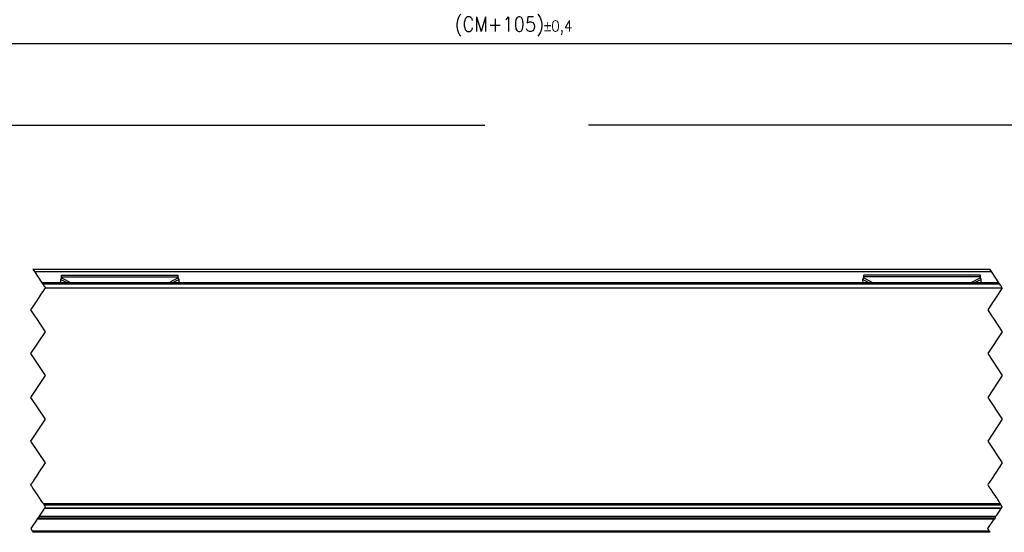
# Model space of a CAD drawing. Header units: millimetres. Extents: x -418 to 1275, y -151 to 443.
# Tile 12 of 47: x -32 to 103, y 24 to 95. Entities that reach past the tile are written whole.
import ezdxf

# ---------------------------------------------------------------- set-up
doc = ezdxf.new("R2010")
doc.units = ezdxf.units.MM
doc.linetypes.add('DOT_CENTER', pattern=[14, 12, -1, 0, -1])
doc.layers.add('1', color=7, linetype='Continuous')
doc.styles.add('CONVERTER_12', font='txt.shx', dxfattribs={"width": 0.9})
doc.dimstyles.new('ME10_DIM_25', dxfattribs={"dimtxt": 2, "dimasz": 2, "dimexe": 1, "dimexo": 1, "dimgap": 1, "dimtad": 1, "dimdsep": 46, "dimtxsty": 'CONVERTER_12', "dimsah": 1, "dimcen": 0.09, "dimclrd": 2, "dimclre": 2, "dimclrt": 2, "dimadec": 0, "dimazin": 0, "dimtol": 1, "dimtp": 0.4, "dimtm": 0.4, "dimtfac": 0.75, "dimtdec": 0, "dimtix": 1, "dimtmove": 0, "dimatfit": 3, "dimfxl": 1, "dimtolj": 1, "dimtzin": 0, "dimarcsym": 0})
doc.dimstyles.get("Standard").update_dxf_attribs({"dimtxt": 0.18, "dimasz": 0.18, "dimexe": 0.18, "dimexo": 0.0625, "dimgap": 0.09, "dimtad": 0, "dimtih": 1, "dimtoh": 1, "dimdec": 4, "dimzin": 0, "dimdsep": 46, "dimtxsty": 'Standard', "dimcen": 0.09, "dimadec": 0, "dimazin": 0, "dimtfac": 1, "dimtdec": 4, "dimtofl": 0, "dimtmove": 0, "dimatfit": 3, "dimfxl": 1, "dimtolj": 1, "dimtzin": 0, "dimarcsym": 0})

# ---------------------------------------------------------------- blocks, each defined once
blk = doc.blocks.new('SOPORTE_SV2__16', base_point=(-193.4, 24.25))
at = {"color": 7, "linetype": 'Continuous'}
for p, q in [((-29.85, 60.35), (101.37, 60.35)), ((-25.9, 59.52), (-9.9, 59.52)), ((-25.9, 59.3), (-25.9, 59.52)), ((-9.9, 59.3), (-9.9, 59.52)), ((100.1, 59.52), (84.1, 59.52)), ((84.1, 59.3), (84.1, 59.52)), ((100.1, 59.3), (100.1, 59.52)), ((-26.01, 58.92), (-25.9, 59.13)), ((-26, 58.45), (-26.01, 58.92)), ((-25.9, 59.13), (-25.9, 59.3)), ((-9.9, 59.13), (-9.9, 59.3)), ((-9.79, 58.92), (-9.9, 59.13)), ((-9.8, 58.45), (-9.79, 58.92)), ((83.99, 58.92), (84.1, 59.13)), ((84, 58.45), (83.99, 58.92)), ((84.1, 59.13), (84.1, 59.3)), ((100.1, 59.13), (100.1, 59.3)), ((100.21, 58.92), (100.1, 59.13)), ((100.2, 58.45), (100.21, 58.92)), ((-29.12, 26.25), (102.1, 26.25)), ((101.43, 24.25), (-29.78, 24.25))]:
    blk.add_line(p, q, dxfattribs=at)
at = {"color": 2, "linetype": 'DOT_CENTER'}
for p, q in [((-29.85, 60.35), (-29.62, 59.99)), ((-29.62, 59.99), (-28.59, 58.45)), ((101.6, 59.99), (101.37, 60.35)), ((102.63, 58.45), (101.6, 59.99)), ((-28.59, 58.45), (-28.48, 58.29)), ((-28.45, 58.25), (-28.32, 58.05)), ((102.73, 58.29), (102.63, 58.45)), ((102.76, 58.25), (102.73, 58.29)), ((102.9, 58.05), (102.76, 58.25)), ((-29.32, 55.95), (-28.59, 57.04)), ((-28.59, 57.05), (-28.45, 57.25)), ((-28.59, 57.04), (-28.59, 57.05)), ((-28.45, 57.25), (-28.12, 57.75)), ((-28.32, 58.05), (-28.25, 57.95)), ((-28.25, 57.95), (-28.12, 57.75)), ((102.62, 57.04), (101.9, 55.95)), ((102.63, 57.05), (102.62, 57.04)), ((102.76, 57.25), (102.63, 57.05)), ((103.1, 57.75), (102.76, 57.25)), ((102.97, 57.95), (102.9, 58.05)), ((103.1, 57.75), (102.97, 57.95)), ((-30.12, 54.75), (-29.59, 55.55)), ((-29.59, 55.55), (-29.45, 55.75)), ((101.63, 55.55), (101.1, 54.75)), ((101.76, 55.75), (101.63, 55.55)), ((-29.58, 53.95), (-30.12, 54.75)), ((101.1, 54.75), (101.63, 53.95)), ((-29.45, 53.75), (-29.58, 53.95)), ((-29.32, 53.55), (-29.45, 53.75)), ((-28.12, 51.75), (-29.32, 53.55)), ((101.63, 53.95), (101.77, 53.75)), ((101.77, 53.75), (101.9, 53.55)), ((101.9, 53.55), (103.1, 51.75)), ((-30.12, 48.75), (-28.12, 51.75)), ((103.1, 51.75), (101.1, 48.75)), ((-28.12, 45.75), (-30.12, 48.75)), ((101.1, 48.75), (103.1, 45.75)), ((-30.12, 42.75), (-28.12, 45.75)), ((103.1, 45.75), (101.1, 42.75)), ((-28.12, 39.75), (-30.12, 42.75)), ((101.1, 42.75), (103.1, 39.75)), ((-30.12, 36.75), (-28.12, 39.75)), ((103.1, 39.75), (101.1, 36.75)), ((-28.12, 33.75), (-30.12, 36.75)), ((101.1, 36.75), (103.1, 33.75)), ((-29.05, 32.36), (-28.12, 33.75)), ((103.1, 33.75), (102.17, 32.36)), ((-29.95, 31.01), (-29.9, 31.08)), ((-29.9, 31.08), (-29.87, 31.12)), ((-29.87, 31.12), (-29.77, 31.28)), ((-29.77, 31.28), (-29.47, 31.72)), ((-29.47, 31.72), (-29.31, 31.96)), ((-29.31, 31.96), (-29.18, 32.15)), ((-29.18, 32.15), (-29.09, 32.29)), ((-29.08, 32.32), (-29.09, 32.29)), ((-29.08, 32.32), (-29.05, 32.36)), ((101.32, 31.08), (101.27, 31.01)), ((101.35, 31.12), (101.32, 31.08)), ((101.45, 31.28), (101.35, 31.12)), ((101.74, 31.72), (101.45, 31.28)), ((101.9, 31.96), (101.74, 31.72)), ((102.03, 32.15), (101.9, 31.96)), ((102.12, 32.29), (102.03, 32.15)), ((102.12, 32.29), (102.14, 32.32)), ((102.17, 32.36), (102.14, 32.32)), ((-30.12, 30.75), (-30.04, 30.87)), ((-30.01, 30.59), (-30.12, 30.75)), ((-30.04, 30.87), (-30.01, 30.91)), ((-30.01, 30.91), (-29.99, 30.95)), ((-29.98, 30.55), (-30.01, 30.59)), ((-29.99, 30.95), (-29.95, 31.01)), ((-29.94, 30.49), (-29.98, 30.55)), ((-29.83, 30.32), (-29.94, 30.49)), ((-29.69, 30.11), (-29.83, 30.32)), ((-29.61, 29.99), (-29.69, 30.11)), ((-29.6, 29.96), (-29.61, 29.99)), ((-29.59, 29.95), (-29.6, 29.96)), ((-29.58, 29.94), (-29.59, 29.95)), ((-29.5, 29.81), (-29.58, 29.94)), ((-28.83, 28.82), (-29.5, 29.81)), ((101.18, 30.87), (101.1, 30.75)), ((101.1, 30.75), (101.2, 30.59)), ((101.2, 30.91), (101.18, 30.87)), ((101.23, 30.95), (101.2, 30.91)), ((101.2, 30.59), (101.23, 30.55)), ((101.27, 31.01), (101.23, 30.95)), ((101.23, 30.55), (101.27, 30.49)), ((101.27, 30.49), (101.38, 30.32)), ((101.38, 30.32), (101.53, 30.11)), ((101.53, 30.11), (101.61, 29.99)), ((101.61, 29.99), (101.62, 29.96)), ((101.62, 29.96), (101.63, 29.95)), ((101.63, 29.95), (101.64, 29.94)), ((101.64, 29.94), (101.72, 29.81)), ((101.72, 29.81), (102.38, 28.82)), ((-28.78, 28.73), (-28.83, 28.82)), ((-28.59, 28.46), (-28.78, 28.73)), ((-28.48, 28.3), (-28.59, 28.46)), ((102.38, 28.82), (102.44, 28.73)), ((102.44, 28.73), (102.62, 28.46)), ((102.62, 28.46), (102.73, 28.3)), ((-28.51, 27.16), (-28.89, 26.59)), ((-28.38, 27.36), (-28.51, 27.16)), ((-28.41, 28.19), (-28.48, 28.3)), ((-28.39, 28.15), (-28.41, 28.19)), ((-28.39, 28.15), (-28.38, 28.14)), ((-28.38, 28.14), (-28.27, 27.98)), ((-28.26, 27.54), (-28.38, 27.36)), ((-28.27, 27.98), (-28.26, 27.96)), ((-28.26, 27.96), (-28.18, 27.84)), ((-28.25, 27.55), (-28.26, 27.54)), ((-28.16, 27.68), (-28.25, 27.55)), ((-28.18, 27.84), (-28.12, 27.75)), ((-28.12, 27.75), (-28.16, 27.69)), ((-28.16, 27.69), (-28.16, 27.68)), ((102.33, 26.59), (102.7, 27.16)), ((102.7, 27.16), (102.84, 27.36)), ((102.73, 28.3), (102.8, 28.19)), ((102.8, 28.19), (102.83, 28.15)), ((102.84, 28.14), (102.83, 28.15)), ((102.95, 27.98), (102.84, 28.14)), ((102.84, 27.36), (102.95, 27.54)), ((102.96, 27.96), (102.95, 27.98)), ((102.95, 27.54), (102.97, 27.55)), ((103.04, 27.84), (102.96, 27.96)), ((102.97, 27.55), (103.05, 27.68)), ((103.1, 27.75), (103.04, 27.84)), ((103.05, 27.68), (103.06, 27.69)), ((103.06, 27.69), (103.1, 27.75)), ((-29.25, 26.05), (-30.12, 24.75)), ((-29.25, 26.05), (-29.12, 26.25)), ((-29.04, 26.37), (-29.12, 26.25)), ((-28.98, 26.45), (-29.04, 26.37)), ((-28.89, 26.59), (-28.98, 26.45)), ((101.1, 24.75), (101.96, 26.05)), ((102.1, 26.25), (101.96, 26.05)), ((102.1, 26.25), (102.17, 26.37)), ((102.17, 26.37), (102.23, 26.45)), ((102.23, 26.45), (102.33, 26.59)), ((-30.12, 24.75), (-29.92, 24.45)), ((-29.92, 24.45), (-29.78, 24.25)), ((101.3, 24.45), (101.1, 24.75)), ((101.43, 24.25), (101.3, 24.45))]:
    blk.add_line(p, q, dxfattribs=at)
at = {"color": 3, "linetype": 'Continuous'}
for p, q in [((-29.62, 59.99), (101.6, 59.99)), ((-26.01, 58.92), (-25.1, 58.45)), ((-25.9, 59.3), (-9.9, 59.3)), ((-25.9, 59.13), (-24.59, 58.45)), ((-9.9, 59.13), (-11.21, 58.45)), ((-9.79, 58.92), (-10.7, 58.45)), ((83.99, 58.92), (84.9, 58.45)), ((100.1, 59.3), (84.1, 59.3)), ((84.1, 59.13), (85.41, 58.45)), ((95.3, 58.25), (93.79, 58.25)), ((102.76, 58.25), (95.3, 58.25)), ((100.1, 59.13), (98.79, 58.45)), ((100.21, 58.92), (99.3, 58.45)), ((101.96, 26.05), (-29.25, 26.05)), ((-29.92, 24.45), (101.3, 24.45))]:
    blk.add_line(p, q, dxfattribs=at)
blk = doc.blocks.new('REGLA_SV2-570__18', base_point=(-193.4, 26.25))
at = {"color": 7, "linetype": 'Continuous'}
for p, q in [((102.63, 58.45), (-28.59, 58.45)), ((-28.12, 57.75), (103.09, 57.76)), ((-28.26, 27.54), (102.95, 27.54)), ((-29.12, 26.25), (102.1, 26.25))]:
    blk.add_line(p, q, dxfattribs=at)
at = {"color": 2, "linetype": 'DOT_CENTER'}
for p, q in [((-28.59, 58.45), (-28.48, 58.29)), ((-28.48, 58.29), (-28.45, 58.25)), ((-28.45, 58.25), (-28.32, 58.05)), ((102.73, 58.29), (102.63, 58.45)), ((102.76, 58.25), (102.73, 58.29)), ((102.9, 58.05), (102.76, 58.25)), ((-29.32, 55.95), (-28.59, 57.04)), ((-28.59, 57.05), (-28.45, 57.25)), ((-28.59, 57.04), (-28.59, 57.05)), ((-28.45, 57.25), (-28.12, 57.75)), ((-28.32, 58.05), (-28.25, 57.95)), ((-28.25, 57.95), (-28.12, 57.75)), ((102.62, 57.04), (101.9, 55.95)), ((102.63, 57.05), (102.62, 57.04)), ((102.76, 57.25), (102.63, 57.05)), ((103.09, 57.76), (102.76, 57.25)), ((102.97, 57.95), (102.9, 58.05)), ((103.09, 57.76), (102.97, 57.95)), ((-30.12, 54.75), (-29.59, 55.55)), ((-29.59, 55.55), (-29.45, 55.75)), ((-29.45, 55.75), (-29.32, 55.95)), ((101.63, 55.55), (101.1, 54.75)), ((101.76, 55.75), (101.63, 55.55)), ((101.9, 55.95), (101.76, 55.75)), ((-29.58, 53.95), (-30.12, 54.75)), ((101.1, 54.75), (101.63, 53.95)), ((-29.45, 53.75), (-29.58, 53.95)), ((-29.32, 53.55), (-29.45, 53.75)), ((-28.12, 51.75), (-29.32, 53.55)), ((101.63, 53.95), (101.77, 53.75)), ((101.77, 53.75), (101.9, 53.55)), ((101.9, 53.55), (103.1, 51.75)), ((-30.12, 48.75), (-28.12, 51.75)), ((103.1, 51.75), (101.1, 48.75)), ((-28.12, 45.75), (-30.12, 48.75)), ((101.1, 48.75), (103.1, 45.75)), ((-30.12, 42.75), (-28.12, 45.75)), ((103.1, 45.75), (101.1, 42.75)), ((-28.12, 39.75), (-30.12, 42.75)), ((101.1, 42.75), (103.1, 39.75)), ((-30.12, 36.75), (-28.12, 39.75)), ((103.1, 39.75), (101.1, 36.75)), ((-28.12, 33.75), (-30.12, 36.75)), ((101.1, 36.75), (103.1, 33.75)), ((-29.05, 32.36), (-28.12, 33.75)), ((103.1, 33.75), (102.17, 32.36)), ((-29.95, 31.01), (-29.9, 31.08)), ((-29.9, 31.08), (-29.87, 31.12)), ((-29.87, 31.12), (-29.77, 31.28)), ((-29.77, 31.28), (-29.47, 31.72)), ((-29.47, 31.72), (-29.31, 31.96)), ((-29.31, 31.96), (-29.18, 32.15)), ((-29.18, 32.15), (-29.09, 32.29)), ((-29.08, 32.32), (-29.09, 32.29)), ((-29.08, 32.32), (-29.05, 32.36)), ((101.32, 31.08), (101.27, 31.01)), ((101.35, 31.12), (101.32, 31.08)), ((101.45, 31.28), (101.35, 31.12)), ((101.74, 31.72), (101.45, 31.28)), ((101.9, 31.96), (101.74, 31.72)), ((102.03, 32.15), (101.9, 31.96)), ((102.12, 32.29), (102.03, 32.15)), ((102.12, 32.29), (102.14, 32.32)), ((102.17, 32.36), (102.14, 32.32)), ((-30.12, 30.75), (-30.04, 30.87)), ((-30.01, 30.59), (-30.12, 30.75)), ((-30.04, 30.87), (-30.01, 30.91)), ((-30.01, 30.91), (-29.99, 30.95)), ((-29.98, 30.55), (-30.01, 30.59)), ((-29.99, 30.95), (-29.95, 31.01)), ((-29.94, 30.49), (-29.98, 30.55)), ((-29.83, 30.32), (-29.94, 30.49)), ((-29.69, 30.11), (-29.83, 30.32)), ((-29.61, 29.99), (-29.69, 30.11)), ((-29.6, 29.96), (-29.61, 29.99)), ((-29.59, 29.95), (-29.6, 29.96)), ((-29.58, 29.94), (-29.59, 29.95)), ((-29.5, 29.81), (-29.58, 29.94)), ((-28.83, 28.82), (-29.5, 29.81)), ((101.18, 30.87), (101.1, 30.75)), ((101.1, 30.75), (101.2, 30.59)), ((101.2, 30.91), (101.18, 30.87)), ((101.23, 30.95), (101.2, 30.91)), ((101.2, 30.59), (101.23, 30.55)), ((101.27, 31.01), (101.23, 30.95)), ((101.23, 30.55), (101.27, 30.49)), ((101.27, 30.49), (101.38, 30.32)), ((101.38, 30.32), (101.53, 30.11)), ((101.53, 30.11), (101.61, 29.99)), ((101.61, 29.99), (101.62, 29.96)), ((101.62, 29.96), (101.63, 29.95)), ((101.63, 29.95), (101.64, 29.94)), ((101.64, 29.94), (101.72, 29.81)), ((101.72, 29.81), (102.38, 28.82)), ((-28.78, 28.73), (-28.83, 28.82)), ((-28.59, 28.46), (-28.78, 28.73)), ((-28.48, 28.3), (-28.59, 28.46)), ((102.38, 28.82), (102.44, 28.73)), ((102.44, 28.73), (102.62, 28.46)), ((102.62, 28.46), (102.73, 28.3)), ((-28.51, 27.16), (-28.89, 26.59)), ((-28.38, 27.36), (-28.51, 27.16)), ((-28.41, 28.19), (-28.48, 28.3)), ((-28.39, 28.15), (-28.41, 28.19)), ((-28.39, 28.15), (-28.38, 28.14)), ((-28.38, 28.14), (-28.27, 27.98)), ((-28.26, 27.54), (-28.38, 27.36)), ((-28.27, 27.98), (-28.26, 27.96)), ((-28.26, 27.96), (-28.18, 27.84)), ((-28.25, 27.55), (-28.26, 27.54)), ((-28.16, 27.68), (-28.25, 27.55)), ((-28.18, 27.84), (-28.12, 27.75)), ((-28.12, 27.75), (-28.16, 27.69)), ((-28.16, 27.69), (-28.16, 27.68)), ((102.33, 26.59), (102.7, 27.16)), ((102.7, 27.16), (102.84, 27.36)), ((102.73, 28.3), (102.8, 28.19)), ((102.8, 28.19), (102.83, 28.15)), ((102.84, 28.14), (102.83, 28.15)), ((102.95, 27.98), (102.84, 28.14)), ((102.84, 27.36), (102.95, 27.54)), ((102.96, 27.96), (102.95, 27.98)), ((102.95, 27.54), (102.97, 27.55)), ((103.04, 27.84), (102.96, 27.96)), ((102.97, 27.55), (103.05, 27.68)), ((103.1, 27.75), (103.04, 27.84)), ((103.05, 27.68), (103.06, 27.69)), ((103.06, 27.69), (103.1, 27.75)), ((-29.04, 26.37), (-29.12, 26.25)), ((-28.98, 26.45), (-29.04, 26.37)), ((-28.89, 26.59), (-28.98, 26.45)), ((102.1, 26.25), (102.17, 26.37)), ((102.17, 26.37), (102.23, 26.45)), ((102.23, 26.45), (102.33, 26.59))]:
    blk.add_line(p, q, dxfattribs=at)
at = {"color": 3, "linetype": 'Continuous'}
for p, q in [((93.79, 58.25), (-28.45, 58.25)), ((95.3, 58.25), (93.79, 58.25)), ((102.76, 58.25), (95.3, 58.25)), ((102.83, 28.15), (-28.39, 28.15)), ((102.95, 27.98), (-28.27, 27.98)), ((102.97, 27.55), (-28.25, 27.55)), ((-28.98, 26.45), (102.23, 26.45))]:
    blk.add_line(p, q, dxfattribs=at)
blk = doc.blocks.new('REGLA_SV2-570mm__19', base_point=(-193.4, 4.15))
for name, p in [('SOPORTE_SV2__16', (-193.4, 24.25)), ('REGLA_SV2-570__18', (-193.4, 26.25))]:
    blk.add_blockref(name, p)
blk = doc.blocks.new('*D89')
at = {"layer": '1', "color": 2, "linetype": 'Continuous'}
for p, q in [((-193.4, 58.42), (-193.4, 92.26)), ((265.6, 58.42), (265.6, 92.26)), ((-193.4, 91.26), (265.6, 91.26))]:
    blk.add_line(p, q, dxfattribs=at)
at = {"layer": '1', "color": 2}
for points in [[(-191.4, 91.52), (-191.4, 90.99), (-193.4, 91.26)], [(263.6, 90.99), (263.6, 91.52), (265.6, 91.26)]]:
    blk.add_solid(points, dxfattribs=at)
at = {"layer": '1', "color": 2, "insert": (27.99, 92.26), "char_height": 2, "attachment_point": 7, "rotation": 0.0001, "line_spacing_factor": 0.60024, "style": 'CONVERTER_12'}
blk.add_mtext('\\C2;(CM+105)\\C2;\\H1.5;{\\Fgdt;`}0,4', dxfattribs=at)
blk = doc.blocks.new('Front1', base_point=(-105.9, 32.25))
blk.add_blockref('REGLA_SV2-570mm__19', (-193.4, 4.152))
at = {"layer": '1'}
dim = blk.add_linear_dim(base=(-193.4, 91.255), p1=(265.6, 57.417), p2=(-193.4, 57.417), text='(CM+105)', dimstyle='ME10_DIM_25', dxfattribs=at)
dim.commit()
dim.dimension.update_dxf_attribs({"geometry": '*D89', "text_midpoint": (36.1, 93.255), "text_rotation": 0.00014})
at = {"layer": '1', "color": 2, "linetype": 'Continuous', "has_arrowhead": 0}
for points in [[(-167.23, 60.348), (-167.23, 80.065), (32.146, 80.065)], [(258.396, 60.348), (258.396, 80.065), (46.334, 80.065)]]:
    blk.add_leader(points, dimstyle='Standard', dxfattribs=at)

msp = doc.modelspace()

# ---------------------------------------------------------------- block references
msp.add_blockref('Front1', (-105.9, 32.25))

doc.saveas('drawing.dxf')
